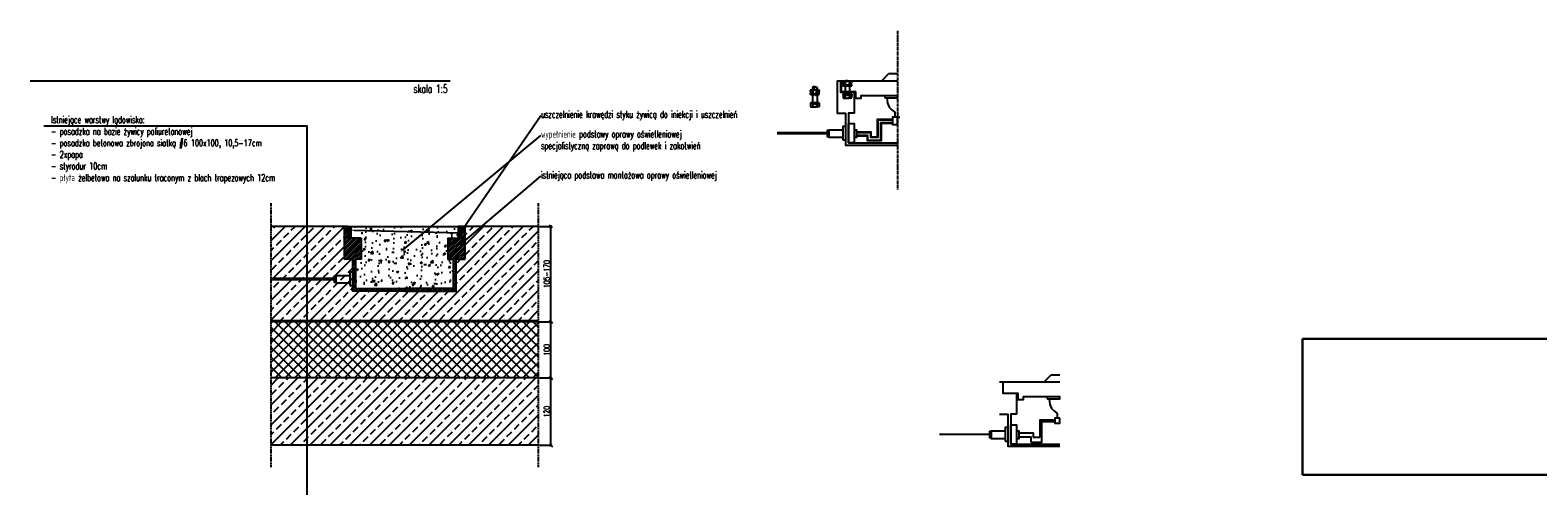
# Model space of a CAD drawing. Header units: millimetres. Extents: x -303 to 588072, y -379 to 357555.
# Tile 52 of 88: x 575557 to 578246, y 337216 to 338044. Entities that reach past the tile are written whole.
import ezdxf
from ezdxf import colors
from ezdxf.entities.mleader import LeaderData, LeaderLine
from ezdxf.math import Vec2, Vec3

# ---------------------------------------------------------------- set-up
doc = ezdxf.new("R2010")
doc.units = ezdxf.units.MM
doc.header["$LTSCALE"] = 0.15
doc.header["$MEASUREMENT"] = 0
doc.header["$PDSIZE"] = -5
for name, pattern in [('CENTER', [50.8, 31.75, -6.35, 6.35, -6.35]), ('DASHED', [19.05, 12.7, -6.35]), ('HIDDEN', [0.375, 0.25, -0.125])]:
    doc.linetypes.add(name, pattern=pattern)
for name, color, linetype in [('1', 2, 'Continuous'), ('2', 4, 'DASHED'), ('3', 4, 'Continuous'), ('4', 6, 'CENTER'), ('5', 8, 'Continuous'), ('RFD_3', 4, 'Continuous')]:
    doc.layers.add(name, color=color, linetype=linetype)
doc.styles.add('1.10', font='simplex.shx', dxfattribs={"width": 0.65, "height": 20})
doc.styles.add('1.5', font='simplex.shx', dxfattribs={"width": 0.65, "height": 10})
doc.styles.get("Standard").update_dxf_attribs({"font": 'simplex.shx', "width": 0.75})
doc.styles.add('txt3', font='simplex.shx', dxfattribs={"width": 0.75, "height": 20})
doc.dimstyles.new('1.5', dxfattribs={"dimscale": 0.05, "dimtxt": 10, "dimasz": 100, "dimexe": 40, "dimexo": 50, "dimgap": 20, "dimtad": 0, "dimdec": 0, "dimrnd": 0.5, "dimdsep": 46, "dimtxsty": '1.5', "dimblk1": 'OBLIQUE', "dimblk2": 'OBLIQUE', "dimsah": 1, "dimcen": 8, "dimdle": 40, "dimclrd": 256, "dimclrt": 4, "dimadec": 1, "dimazin": 2, "dimtm": 1e-09, "dimtfac": 0.75, "dimtdec": 0, "dimtmove": 0, "dimatfit": 3, "dimfxl": 0, "dimtvp": 0.75, "dimtolj": 1, "dimtzin": 0, "dimlwd": -1, "dimarcsym": 0})
picture_1 = doc.add_image_def('image002.png', size_in_pixel=(635, 221))
pattern_1 = [(45, (577910.1353, 338145.037), (-2.2097087, 2.2097087), [])]
pattern_2 = [(45, (576128.41175, 337692.74064), (-0.3535534, 0.3535534), [])]

# ---------------------------------------------------------------- blocks, each defined once
blk = doc.blocks.new('_Oblique')
at = {"color": 0, "linetype": 'ByBlock', "lineweight": -2}
blk.add_line((-0.5, -0.5), (0.5, 0.5), dxfattribs=at)
blk = doc.blocks.new('*D1852')
at = {"layer": '5', "color": 0, "lineweight": -2}
for p, q in [((576465.8, 337424.4), (576488, 337424.4)), ((576465.8, 337304.4), (576488, 337304.4))]:
    blk.add_line(p, q, dxfattribs=at)
at = {"layer": '5'}
blk.add_line((576486, 337302.4), (576486, 337426.4), dxfattribs=at)
at = {"layer": 'Defpoints', "color": 0, "linetype": 'DASHED', "lineweight": 30}
for p in [(576463.3, 337424.4), (576486, 337424.4), (576463.3, 337304.4)]:
    blk.add_point(p, dxfattribs=at)
at = {"layer": '5', "linetype": 'DASHED', "xscale": 5, "yscale": 5, "zscale": 5}
for p, rotation in [((576486, 337424.4), 90), ((576486, 337304.4), 270)]:
    blk.add_blockref('_Oblique', p, dxfattribs=dict(at, rotation=rotation))
at = {"layer": '5', "color": 4, "linetype": 'DASHED', "lineweight": -2, "insert": (576478.5, 337364.4), "char_height": 10, "attachment_point": 5, "rotation": 90, "style": '1.5'}
blk.add_mtext('\\A1;120', dxfattribs=at)
blk = doc.blocks.new('*D1853')
at = {"layer": '5', "color": 0, "lineweight": -2}
for p, q in [((576465.8, 337524.4), (576488, 337524.4)), ((576465.8, 337424.4), (576488, 337424.4))]:
    blk.add_line(p, q, dxfattribs=at)
at = {"layer": '5'}
blk.add_line((576486, 337422.4), (576486, 337526.4), dxfattribs=at)
at = {"layer": 'Defpoints', "color": 0, "linetype": 'DASHED', "lineweight": 30}
for p in [(576463.3, 337524.4), (576486, 337524.4), (576463.3, 337424.4)]:
    blk.add_point(p, dxfattribs=at)
at = {"layer": '5', "linetype": 'DASHED', "xscale": 5, "yscale": 5, "zscale": 5}
for p, rotation in [((576486, 337524.4), 90), ((576486, 337424.4), 270)]:
    blk.add_blockref('_Oblique', p, dxfattribs=dict(at, rotation=rotation))
at = {"layer": '5', "color": 4, "linetype": 'DASHED', "lineweight": -2, "insert": (576478.5, 337474.4), "char_height": 10, "attachment_point": 5, "rotation": 90, "style": '1.5'}
blk.add_mtext('\\A1;100', dxfattribs=at)
blk = doc.blocks.new('*D1854')
at = {"layer": '5', "color": 0, "lineweight": -2}
for p, q in [((576465.8, 337694.4), (576488, 337694.4)), ((576465.8, 337524.4), (576488, 337524.4))]:
    blk.add_line(p, q, dxfattribs=at)
at = {"layer": '5'}
blk.add_line((576486, 337522.4), (576486, 337696.4), dxfattribs=at)
at = {"layer": 'Defpoints', "color": 0, "linetype": 'DASHED', "lineweight": 30}
for p in [(576463.3, 337694.4), (576486, 337694.4), (576463.3, 337524.4)]:
    blk.add_point(p, dxfattribs=at)
at = {"layer": '5', "linetype": 'DASHED', "xscale": 5, "yscale": 5, "zscale": 5}
for p, rotation in [((576486, 337694.4), 90), ((576486, 337524.4), 270)]:
    blk.add_blockref('_Oblique', p, dxfattribs=dict(at, rotation=rotation))
at = {"layer": '5', "color": 4, "linetype": 'DASHED', "lineweight": -2, "insert": (576478.5, 337609.4), "char_height": 10, "attachment_point": 5, "rotation": 90, "style": '1.5'}
blk.add_mtext('\\A1;105-170', dxfattribs=at)
blk = doc.blocks.new('DIN934 M8')
at = {"color": 0, "linetype": 'ByBlock'}
for p, q in [((0.6, 7.5), (0, 6.5)), ((0, 6.5), (0, -6.5)), ((3.4, 7.5), (0.6, 7.5)), ((0.6, 3.8), (3.4, 3.8)), ((3.4, 7.5), (6.2, 7.5)), ((6.2, 3.8), (3.4, 3.8)), ((6.2, 7.5), (6.8, 6.5)), ((6.8, 6.5), (6.8, -6.5)), ((0, -6.5), (0.6, -7.5)), ((0.6, -3.8), (3.4, -3.8)), ((0.6, -7.5), (3.4, -7.5)), ((6.2, -3.8), (3.4, -3.8)), ((6.2, -7.5), (3.4, -7.5)), ((6.8, -6.5), (6.2, -7.5))]:
    blk.add_line(p, q, dxfattribs=at)
for centre, radius, start, end in [((3.2, 5.6), 3.25, 144.7356, 215.2644), ((13, 0), 13, 163.2214, 196.7786), ((3.6, 5.6), 3.25, 324.7356, 35.2644), ((-6.2, 0), 13, 343.2214, 16.7786), ((3.2, -5.6), 3.25, 144.7356, 215.2644), ((3.6, -5.6), 3.25, 324.7356, 35.2644)]:
    blk.add_arc(centre, radius, start, end, dxfattribs=at)
blk = doc.blocks.new('DIN125A M8')
at = {"color": 0, "linetype": 'ByBlock'}
for p, q in [((0, 8), (1.6, 8)), ((0, 8), (0, -8)), ((0, 4.2), (1.6, 4.2)), ((1.6, 8), (1.6, -8)), ((0, -4.2), (1.6, -4.2)), ((0, -8), (1.6, -8))]:
    blk.add_line(p, q, dxfattribs=at)
blk = doc.blocks.new('*U1851')
for p, q in [((-7.5, 6.5), (-6.5, 7.1)), ((-7.5, 1.6), (-7.5, 6.5)), ((0, 1.6), (-7.5, 1.6)), ((-6.5, 7.1), (0, 7.1)), ((-4, -26.5), (-4, 1.6)), ((-3.8, 1.6), (-3.8, 6.5)), ((6.5, 7.1), (0, 7.1)), ((0, 1.6), (7.5, 1.6)), ((3.8, 1.6), (3.8, 6.5)), ((4, -26.5), (4, 1.6)), ((7.5, 6.5), (6.5, 7.1)), ((7.5, 1.6), (7.5, 6.5)), ((0, -0.3), (-4, -0.3)), ((-2.9, -28.4), (-4, -26.5)), ((0, -0.3), (4, -0.3)), ((2.9, -28.4), (4, -26.5)), ((0, -28.4), (-2.9, -28.4)), ((0, -28.4), (2.9, -28.4))]:
    blk.add_line(p, q)
at = {"color": 0, "linetype": 'HIDDEN', "ltscale": 0.5}
for p, q in [((-4, 1.6), (-2.9, -0.3)), ((4, 1.6), (2.9, -0.3)), ((0, -26.5), (-4, -26.5)), ((-2.9, -0.3), (-2.9, -28.4)), ((0, -26.5), (4, -26.5)), ((2.9, -0.3), (2.9, -28.4))]:
    blk.add_line(p, q, dxfattribs=at)
for centre, radius, start, end in [((-5.6, 3.7), 3.39, 56.7882, 124.0395), ((0, -5.9), 13, 90, 106.7786), ((0, -5.9), 13, 73.2214, 90), ((5.6, 3.7), 3.39, 55.9605, 123.2118)]:
    blk.add_arc(centre, radius, start, end)
for name, p, rotation in [('DIN125A M8', (0, 0), 90), ('DIN125A M8', (0, -15), 270), ('DIN934 M8', (0, -16.6), 270)]:
    blk.add_blockref(name, p, dxfattribs=dict(rotation=rotation))

msp = doc.modelspace()

# ---------------------------------------------------------------- hatches: boundary and pattern name
at = {"layer": '1'}
h = msp.add_hatch(dxfattribs=at)
h.set_pattern_fill('ANSI33', color=104, scale=100)
h.set_pattern_definition([(45, (588662.473, 332242.92), (-17.67767, 17.67767), []), (45, (588680.15, 332242.92), (-17.67767, 17.67767), [12.5, -6.25])])
h.paths.add_polyline_path([(575986.17, 337694.4), (575986.17, 337526.4), (576463.28, 337526.4), (576463.28, 337694.4), (576332.23, 337694.4), (576332.23, 337636.06), (576316.73, 337636.06), (576316.73, 337579.06), (576132.73, 337579.06), (576132.73, 337636.06), (576117.23, 337636.06), (576117.23, 337636.8), (576117.23, 337694.4)])
h = msp.add_hatch(dxfattribs=at)
h.set_pattern_fill('ANSI31', color=104, scale=25)
h.set_pattern_definition(pattern_1)
h.paths.add_polyline_path([(576117.23, 337636.06), (576117.23, 337694.4), (576123.73, 337694.4), (576123.73, 337673.55), (576147.67, 337673.55), (576147.67, 337636.06), (576137.67, 337636.06), (576137.67, 337583.55), (576224.73, 337583.55), (576224.73, 337579.06), (576132.73, 337579.06), (576132.73, 337636.06)])
h = msp.add_hatch(dxfattribs=at)
h.set_pattern_fill('ANSI31', color=104, scale=25)
h.set_pattern_definition(pattern_1)
h.paths.add_polyline_path([(576224.73, 337579.06), (576316.73, 337579.06), (576316.73, 337636.06), (576332.23, 337636.06), (576332.23, 337694.4), (576325.73, 337694.4), (576325.73, 337673.55), (576301.78, 337673.55), (576301.78, 337636.06), (576311.78, 337636.06), (576311.78, 337583.55), (576224.73, 337583.55)])
h = msp.add_hatch(dxfattribs=at)
h.set_pattern_fill('ANSI37', color=104, scale=100)
h.set_pattern_definition([(45, (629837.353, 352748.015), (-8.8388348, 8.8388348), []), (135, (629837.353, 352748.015), (-8.8388348, -8.8388348), [])])
h.paths.add_polyline_path([(575986.17, 337424.4), (576463.28, 337424.4), (576463.28, 337524.4), (575986.17, 337524.4)])
h = msp.add_hatch(dxfattribs=at)
h.set_pattern_fill('ANSI33', color=104, scale=100)
h.set_pattern_definition([(45, (588662.473, 332020.92), (-17.67767, 17.67767), []), (45, (588680.15, 332020.92), (-17.67767, 17.67767), [12.5, -6.25])])
h.paths.add_polyline_path([(575986.17, 337304.4), (576463.28, 337304.4), (576463.28, 337424.4), (575986.17, 337424.4)])
at = {"layer": '5', "lineweight": -2}
h = msp.add_hatch(dxfattribs=at)
h.set_pattern_fill('AR-CONC', color=256, scale=5)
h.set_pattern_definition([(50, (585130.253, 337588.865), (35.86301, -3.13761), [3.75, -41.25]), (355, (585130.253, 337588.865), (-6.93757, 37.6096), [3, -33]), (100.45144, (585133.242, 337588.604), (28.92544, 34.472), [3.18701, -35.0571]), (46.1842, (585130.253, 337598.865), (53.36207, -8.27596), [5.625, -61.875]), (96.63564, (585134.7, 337598.176), (46.7331, 48.70593), [4.78052, -52.5857]), (351.18416, (585130.253, 337598.865), (46.7331, 48.70593), [4.5, -49.5]), (21, (585135.253, 337596.365), (29.84535, -20.13094), [3.75, -41.25]), (326, (585135.253, 337596.365), (12.16577, 36.2575), [3, -33]), (71.45144, (585137.74, 337594.688), (42.01112, 16.12656), [3.18701, -35.0571]), (37.5, (585130.253, 337588.865), (0.607993, 16.644693), [0, -32.6, 0, -33.5, 0, -33.125]), (7.5, (585130.253, 337588.865), (13.153477, 19.720586), [0, -19.1, 0, -31.85, 0, -12.625]), (327.5, (585119.103, 337588.865), (26.691122, -1.127744), [0, -12.5, 0, -39, 0, -51.75]), (317.5, (585114.103, 337588.865), (29.15931, 5.00525), [0, -16.25, 0, -25.9, 0, -36.75])])
h.paths.add_polyline_path([(576123.73, 337673.55), (576123.73, 337684.61, 0.4142136), (576124.73, 337683.61), (576128.13, 337683.61, 0.4142136), (576129.13, 337684.61), (576129.13, 337693.4, 0.4142136), (576128.13, 337694.4), (576321.33, 337694.4, 0.4142136), (576320.33, 337693.4), (576320.33, 337684.61, 0.4142136), (576321.33, 337683.61), (576324.73, 337683.61, 0.4142136), (576325.73, 337684.61), (576325.73, 337673.55), (576301.78, 337673.55), (576301.78, 337636.06), (576311.78, 337636.06), (576311.78, 337583.55), (576224.73, 337583.55), (576137.67, 337583.55), (576137.67, 337636.06), (576147.67, 337636.06), (576147.67, 337673.55)])
h = msp.add_hatch(dxfattribs=at)
h.set_pattern_fill('ANSI31', color=256, scale=4)
h.set_pattern_definition(pattern_2)
h.paths.add_polyline_path([(576123.73, 337674.55), (576123.73, 337693.4, -0.4142136), (576124.73, 337694.4), (576128.13, 337694.4, -0.4142136), (576129.13, 337693.4), (576129.13, 337674.55, -0.4142136), (576128.13, 337673.55), (576124.73, 337673.55, -0.4142136)])
h = msp.add_hatch(dxfattribs=at)
h.set_pattern_fill('ANSI31', color=256, scale=4, angle=180)
h.set_pattern_definition(pattern_2)
h.paths.add_polyline_path([(576325.73, 337674.55), (576325.73, 337693.4, 0.4142136), (576324.73, 337694.4), (576321.33, 337694.4, 0.4142136), (576320.33, 337693.4), (576320.33, 337674.55, 0.4142136), (576321.33, 337673.55), (576324.73, 337673.55, 0.4142136)])

# ---------------------------------------------------------------- linework, layer by layer
for p, q in [((577011.57, 337954.07), (577010.49, 337953.41)), ((577010.49, 337953.41), (577010.49, 337928.41)), ((577014.49, 337954.07), (577011.57, 337954.07)), ((577014.49, 337954.07), (577017.41, 337954.07)), ((577017.41, 337954.07), (577018.49, 337953.41)), ((577018.49, 337953.41), (577018.49, 337928.41)), ((577014.49, 337928.41), (577006.98, 337928.41)), ((577006.98, 337928.41), (577006.98, 337923.49)), ((577006.98, 337923.49), (577007.99, 337922.91)), ((577007.99, 337922.91), (577014.49, 337922.91)), ((577014.49, 337930.29), (577010.49, 337930.29)), ((577010.74, 337928.41), (577010.74, 337923.47)), ((577014.49, 337930.29), (577018.49, 337930.29)), ((577014.49, 337928.41), (577021.99, 337928.41)), ((577020.99, 337922.91), (577014.49, 337922.91)), ((577018.24, 337928.41), (577018.24, 337923.47)), ((577021.99, 337923.49), (577020.99, 337922.91)), ((577021.99, 337928.41), (577021.99, 337923.49))]:
    msp.add_line(p, q)
at = {"color": 0, "linetype": 'HIDDEN', "ltscale": 0.5}
for p, q in [((577010.49, 337928.41), (577011.57, 337930.29)), ((577018.49, 337928.41), (577017.41, 337930.29))]:
    msp.add_line(p, q, dxfattribs=at)
for centre, radius, start, end in [((577008.88, 337926.3), 3.39, 235.96046, 303.21183), ((577014.49, 337935.91), 13, 253.22135, 270), ((577014.49, 337935.91), 13, 270, 286.77865), ((577020.1, 337926.3), 3.39, 236.78817, 304.03954)]:
    msp.add_arc(centre, radius, start, end)
at = {"layer": '1', "color": 104}
for p, q in [((576117.23, 337694.4), (576117.23, 337636.06)), ((576332.23, 337694.4), (576332.23, 337636.06)), ((576463.28, 337526.4), (575986.17, 337526.4)), ((576463.28, 337524.4), (575986.17, 337524.4)), ((576463.28, 337424.4), (575986.17, 337424.4)), ((576463.28, 337304.4), (575986.17, 337304.4))]:
    msp.add_line(p, q, dxfattribs=at)
for points in [[(576123.73, 337694.4), (575986.17, 337694.4)], [(576117.23, 337694.4), (576123.73, 337694.4)], [(576147.67, 337673.55), (576123.73, 337673.55), (576123.73, 337694.4)], [(576301.78, 337673.55), (576325.73, 337673.55), (576325.73, 337694.4)], [(576463.28, 337694.4), (576325.73, 337694.4)], [(576332.23, 337694.4), (576325.73, 337694.4)], [(576332.23, 337694.4), (576325.73, 337694.4)], [(576147.67, 337673.55), (576147.67, 337636.06), (576137.67, 337636.06), (576137.67, 337583.55), (576224.73, 337583.55)], [(576301.78, 337673.55), (576301.78, 337636.06), (576311.78, 337636.06), (576311.78, 337583.55), (576224.73, 337583.55)], [(576224.73, 337579.06), (576132.73, 337579.06), (576132.73, 337636.06), (576117.23, 337636.06)], [(576224.73, 337579.06), (576316.73, 337579.06), (576316.73, 337636.06), (576332.23, 337636.06)], [(576099.52, 337601.5), (575986.17, 337601.5)], [(576099.52, 337599.5), (575986.17, 337599.5)]]:
    msp.add_lwpolyline(points, dxfattribs=at)
for points in [[(576103.23, 337605.88), (576099.52, 337605.88), (576099.52, 337595.12), (576103.23, 337595.12)], [(576127.23, 337593.01), (576103.23, 337593.01), (576103.23, 337607.04), (576127.23, 337607.04)], [(576127.23, 337588.96), (576132.73, 337588.96), (576132.73, 337612.95), (576127.23, 337612.95)]]:
    msp.add_lwpolyline(points, close=True, dxfattribs=at)
at = {"layer": '1', "color": 104, "linetype": 'DASHED', "const_width": 2}
msp.add_lwpolyline([(575986.17, 337525.4), (576463.28, 337525.4)], dxfattribs=at)
at = {"layer": '2', "lineweight": -2}
for points in [[(575986.17, 337735.6), (575986.17, 337265.2)], [(576463.28, 337735.6), (576463.28, 337265.2)]]:
    msp.add_lwpolyline(points, dxfattribs=at)
at = {"layer": '3'}
msp.add_lwpolyline([(576050.95, 337216.19), (576050.95, 337872.96), (575581.87, 337872.96)], dxfattribs=at)
at = {"layer": '4', "lineweight": -2}
msp.add_lwpolyline([(577103.67, 338043), (577103.67, 337760.09)], dxfattribs=at)
at = {"layer": '5', "color": 1, "lineweight": -2}
msp.add_line((576996.17, 337954.07), (576996.17, 337895.74), dxfattribs=at)
at = {"layer": '5'}
msp.add_lwpolyline([(576306.26, 337952.95), (575557.27, 337952.95)], dxfattribs=at)
at = {"layer": '5', "color": 1, "lineweight": -2}
for points in [[(576996.17, 337954.07), (577103.67, 337954.07)], [(577026.62, 337933.22), (577002.67, 337933.22), (577002.67, 337954.07)], [(577003.71, 337954.07), (577003.71, 337934.59), (577029.67, 337934.59)], [(577004.49, 337945.01), (577004.49, 337954.07)], [(577006.49, 337945.01), (577006.49, 337954.07)], [(577075.88, 337954.07), (577087.78, 337965.98)], [(577103.67, 337965.98), (577087.78, 337965.98)], [(577026.62, 337933.22), (577026.62, 337896.22), (577016.62, 337896.22), (577016.62, 337843.22), (577103.67, 337843.22)], [(577103.67, 337927.22), (577038.67, 337927.22), (577038.67, 337922.22), (577029.67, 337922.22), (577029.67, 337934.59)], [(577084.95, 337923.63), (577086.18, 337913.97), (577089.29, 337906.66), (577094.5, 337901.82), (577098.98, 337897.91), (577098.98, 337889.24)], [(577103.67, 337838.74), (577011.67, 337838.74), (577011.67, 337895.74), (576996.17, 337895.74)], [(577031.19, 337862.97), (577056.6, 337862.97), (577056.6, 337854.25), (577068.18, 337854.25), (577068.18, 337885.44), (577095.13, 337885.44)], [(577031.19, 337861.97), (577055.6, 337861.97), (577055.6, 337853.25), (577069.18, 337853.25), (577069.18, 337884.44), (577095.13, 337884.44)], [(577031.19, 337856.97), (577050.6, 337856.97), (577050.6, 337848.25), (577074.18, 337848.25), (577074.18, 337879.44), (577095.13, 337879.44)], [(577031.19, 337855.97), (577049.6, 337855.97), (577049.6, 337847.25), (577075.18, 337847.25), (577075.18, 337878.44), (577095.13, 337878.44)], [(577103.67, 337889.24), (577098.98, 337889.24)], [(577103.67, 337889.24), (577108.37, 337889.24)], [(576978.47, 337861.18), (576889.44, 337861.18)], [(576978.47, 337859.18), (576889.44, 337859.18)], [(577285.64, 337417.45), (577393.14, 337417.45)], [(577393.14, 337390.6), (577328.14, 337390.6), (577328.14, 337385.6), (577319.14, 337385.6), (577319.14, 337396.6), (577292.14, 337396.6), (577292.14, 337417.45)], [(577365.34, 337417.45), (577377.25, 337429.35)], [(577393.14, 337429.35), (577377.25, 337429.35)], [(577316.09, 337396.6), (577316.09, 337359.6), (577306.09, 337359.6), (577306.09, 337306.6), (577393.14, 337306.6)], [(577374.42, 337387), (577375.65, 337377.34), (577378.76, 337370.04), (577383.97, 337365.19), (577388.45, 337361.29), (577388.45, 337352.61)], [(577393.14, 337302.11), (577301.14, 337302.11), (577301.14, 337359.11), (577285.64, 337359.11)], [(577341.86, 337310.24), (577361.44, 337310.18), (577361.44, 337346.34)], [(577384.6, 337349.19), (577357.75, 337349.11), (577357.75, 337318.05)], [(577384.6, 337346.34), (577357.75, 337346.34)], [(577393.14, 337352.61), (577388.45, 337352.61)], [(577267.93, 337323.55), (577178.9, 337323.55)], [(577320.65, 337326.88), (577345.99, 337326.6), (577345.99, 337318.05)], [(577320.65, 337319.37), (577341.86, 337319.23), (577341.86, 337310.24)], [(577357.75, 337318.05), (577345.99, 337318.05)]]:
    msp.add_lwpolyline(points, dxfattribs=at)
for points in [[(577081.28, 337923.63), (577103.67, 337923.63), (577103.67, 337927.22), (577081.28, 337927.22)], [(577006.17, 337852.68), (576982.17, 337852.68), (576982.17, 337866.71), (577006.17, 337866.71)], [(577006.17, 337848.63), (577011.67, 337848.63), (577011.67, 337872.63), (577006.17, 337872.63)], [(577016.62, 337877.62), (577026.57, 337877.62), (577026.57, 337843.22), (577016.62, 337843.22)], [(577103.67, 337889.24), (577095.13, 337889.24), (577095.13, 337875.95), (577103.67, 337875.95)], [(576982.17, 337865.55), (576978.47, 337865.55), (576978.47, 337854.8), (576982.17, 337854.8)], [(577026.57, 337853.44), (577031.19, 337853.44), (577031.19, 337866), (577026.57, 337866)], [(577370.75, 337387), (577393.14, 337387), (577393.14, 337390.6), (577370.75, 337390.6)], [(577271.64, 337328.93), (577267.93, 337328.93), (577267.93, 337318.17), (577271.64, 337318.17)], [(577295.64, 337316.06), (577271.64, 337316.06), (577271.64, 337330.08), (577295.64, 337330.08)], [(577295.64, 337312), (577301.14, 337312), (577301.14, 337336), (577295.64, 337336)], [(577306.09, 337341), (577316.03, 337341), (577316.03, 337306.6), (577306.09, 337306.6)], [(577316.03, 337316.81), (577320.65, 337316.81), (577320.65, 337329.38), (577316.03, 337329.38)], [(577393.14, 337352.61), (577384.6, 337352.61), (577384.6, 337343.62), (577393.14, 337343.62)]]:
    msp.add_lwpolyline(points, close=True, dxfattribs=at)
at = {"layer": '5', "lineweight": -2}
for points in [[(576124.73, 337694.4), (576128.13, 337694.4, -0.4142136), (576129.13, 337693.4), (576129.13, 337674.55, -0.4142136), (576128.13, 337673.55), (576124.73, 337673.55, -0.4142136), (576123.73, 337674.55), (576123.73, 337693.4, -0.4142136)], [(576324.73, 337694.4), (576321.33, 337694.4, 0.4142136), (576320.33, 337693.4), (576320.33, 337674.55, 0.4142136), (576321.33, 337673.55), (576324.73, 337673.55, 0.4142136), (576325.73, 337674.55), (576325.73, 337693.4, 0.4142136)]]:
    msp.add_lwpolyline(points, format="xyb", close=True, dxfattribs=at)
msp.add_lwpolyline([(576128.13, 337694.4), (576321.33, 337694.4)], dxfattribs=at)

# ---------------------------------------------------------------- block references
for name, p, rotation in [('DIN934 M8', (577014.49, 337946.61), 89.99999999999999), ('DIN125A M8', (577014.49, 337945.01), 89.99999999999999), ('DIN125A M8', (577014.49, 337930.01), 270)]:
    msp.add_blockref(name, p, dxfattribs=dict(rotation=rotation))
at = {"layer": '5', "rotation": 180}
msp.add_blockref('*U1851', (576956.49, 337914.57), dxfattribs=at)

# ---------------------------------------------------------------- texts
at = {"layer": '3', "linetype": 'Continuous', "style": 'txt3', "width": 0.65}
msp.add_text('skala 1:5', height=14.88, dxfattribs=at).set_placement((576240.99, 337932.15))
at = {"layer": '3', "color": 4, "insert": (575594.66, 337890.84), "char_height": 12.4, "attachment_point": 1, "style": '1.10'}
msp.add_mtext('{\\A1;Istniejące warstwy lądowiska:}\\P{\\A1;- posadzka na bazie żywicy poliuretanowej}\\P{\\A1;-}{\\A1;\\Fsimplex.shx; posadzka betonowa zbrojona siatką #6 100x100, 10,5-17cm}\\P{\\A1;-}{\\A1;\\Fsimplex.shx; 2xpapa}\\P{\\A1;-}{\\A1;\\Fsimplex.shx; styrodur 10cm}\\P{\\A1;-}{\\A1;\\Fsimplex.shx; płyta żelbetowa na szalunku traconym z blach trapezowych 12cm}', dxfattribs=at)

# ---------------------------------------------------------------- dimensions: what is measured, and where the dimension line sits
at = {"layer": '5', "lineweight": -2}
dim = msp.add_linear_dim(base=(576485.96, 337694.4), p1=(576463.28, 337524.4), p2=(576463.28, 337694.4), angle=90, text='105-170', dimstyle='1.5', dxfattribs=at)
dim.commit()
dim.dimension.update_dxf_attribs({"geometry": '*D1854', "text_midpoint": (576478.46, 337609.4)})
for base, p1, p2, picture, middle in [((576485.96, 337524.4), (576463.28, 337424.4), (576463.28, 337524.4), '*D1853', (576478.46, 337474.4)), ((576485.96, 337424.4), (576463.28, 337304.4), (576463.28, 337424.4), '*D1852', (576478.46, 337364.4))]:
    dim = msp.add_linear_dim(base=base, p1=p1, p2=p2, angle=90, dimstyle='1.5', dxfattribs=at)
    dim.commit()
    dim.dimension.update_dxf_attribs({"geometry": picture, "text_midpoint": middle})

# ---------------------------------------------------------------- pictures from other files: only their frames are drawn
at = {"layer": 'RFD_3', "color": 254, "linetype": 'DASHED', "lineweight": 30}
image = msp.add_image(picture_1, insert=(577826.16, 337251.61), size_in_units=(697.08, 242.61), dxfattribs=at)
image.dxf.flags = 7

# ---------------------------------------------------------------- leaders
at = {"layer": '5'}
ml = msp.add_multileader_mtext('Standard', dxfattribs=at)
ml.set_content('{\\Fsimplex.shx|c238;\\W0.65;\\C4;uszczelnienie krawędzi styku żywicą do iniekcji i uszczelnień}', color=256)
ml.set_leader_properties()
ml.build(insert=Vec2(0, 0))
ml.multileader.update_dxf_attribs({"text_right_attachment_type": 6, "dogleg_length": 0.36, "arrow_head_size": 6.2})
ctx = ml.context
ctx.base_point, ctx.char_height, ctx.arrow_head_size, ctx.landing_gap_size, ctx.plane_origin = Vec3(576468.08, 337892.05), 12.4, 6.2, 0.0558, Vec3(575760.05, 337593.61)
ctx.right_attachment = 6
notes = []
notes.append((ctx, [(0, (1, 1, 0), (576467.99, 337892.05), (1, 0), 0.0893, [(0, [(576129.13, 337687.76), (576324.01, 337683.07)], 0, [])])]))
ctx.mtext.insert, ctx.mtext.width, ctx.mtext.flow_direction = Vec3(576468.14, 337900.46), 418.7011, 5
ml = msp.add_multileader_mtext('Standard', dxfattribs=at)
ml.set_content('{\\Fsimplex.shx|c238;\\W0.65;\\C4;wypełnienie podstawy oprawy oświetleniowej specjalistyczną zaprawą do podlewek i zakotwień}', color=256)
ml.set_leader_properties()
ml.build(insert=Vec2(0, 0))
ml.multileader.update_dxf_attribs({"text_right_attachment_type": 6, "dogleg_length": 0.36, "arrow_head_size": 6.2})
ctx = ml.context
ctx.base_point, ctx.char_height, ctx.arrow_head_size, ctx.landing_gap_size, ctx.plane_origin = Vec3(576468.08, 337856.61), 12.4, 6.2, 0.0558, Vec3(575760.05, 337554.35)
ctx.right_attachment = 6
notes.append((ctx, [(0, (1, 1, 0), (576467.99, 337856.61), (1, 0), 0.0893, [(1, [(576217.45, 337648.95)], 0, [])])]))
ctx.mtext.insert, ctx.mtext.width, ctx.mtext.flow_direction = Vec3(576468.14, 337865.02), 329.1766, 5
ml = msp.add_multileader_mtext('Standard', dxfattribs=at)
ml.set_content('{\\Fsimplex.shx|c0;\\W0.65;\\C4;istniejąca podstawa montażowa oprawy oświetleniowej}', color=256)
ml.set_leader_properties()
ml.build(insert=Vec2(0, 0))
ml.multileader.update_dxf_attribs({"text_right_attachment_type": 6, "dogleg_length": 0.36, "arrow_head_size": 6.2})
ctx = ml.context
ctx.base_point, ctx.char_height, ctx.arrow_head_size, ctx.landing_gap_size, ctx.plane_origin = Vec3(576467.99, 337784.13), 12.4, 6.2, 0.0558, Vec3(575759.96, 337481.87)
ctx.right_attachment = 6
notes.append((ctx, [(0, (1, 1, 0), (576467.9, 337784.13), (1, 0), 0.0893, [(1, [(576323.74, 337661.29)], 0, [])])]))
ctx.mtext.insert, ctx.mtext.width, ctx.mtext.flow_direction = Vec3(576468.05, 337792.4), 302.0837, 5
for ctx, leaders in notes:
    for number, flags, end, landing, length, lines in leaders:
        leader = LeaderData()
        leader.index, (leader.has_last_leader_line, leader.has_dogleg_vector, leader.attachment_direction) = number, flags
        leader.last_leader_point, leader.dogleg_vector, leader.dogleg_length = Vec3(end), Vec3(landing), length
        for number, points, colour, breaks in lines:
            line = LeaderLine()
            line.index, line.vertices, line.color, line.breaks = number, Vec3.list(points), colors.encode_raw_color(colour), breaks
            leader.lines.append(line)
        ctx.leaders.append(leader)

doc.saveas('drawing.dxf')
